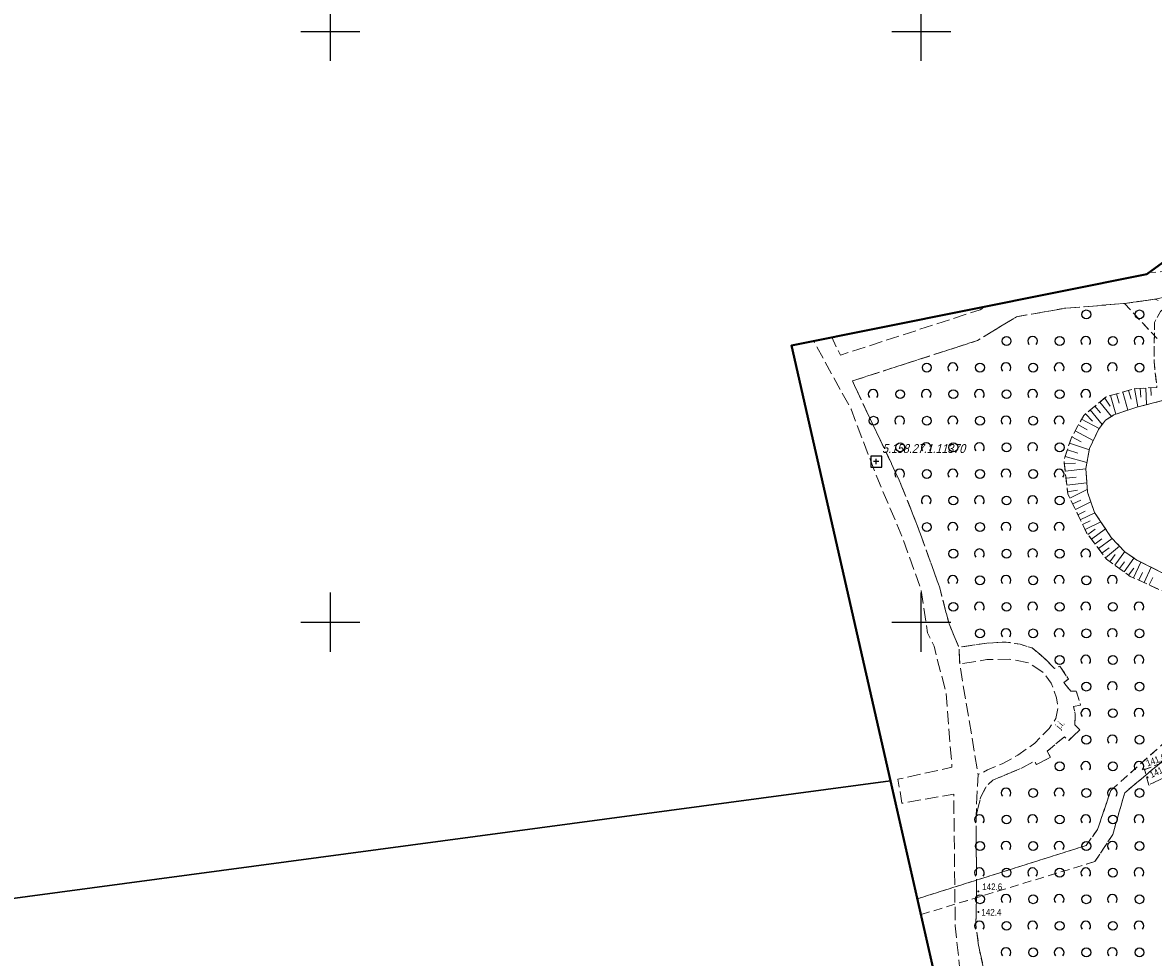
# Model space of a CAD drawing. Header units: metres. Extents: x 5548743 to 5556416, y 5707500 to 5714000.
# Tile 145 of 203: x 5554048 to 5554239, y 5710543 to 5710701. Entities that reach past the tile are written whole.
import ezdxf
from ezdxf.enums import TextEntityAlignment as Align

# ---------------------------------------------------------------- set-up
doc = ezdxf.new("R2010")
doc.units = ezdxf.units.M
doc.header["$MEASUREMENT"] = 0
for name, pattern in [('0.75_0.75', [1.5, 0.75, -0.75]), ('1.5_0.75', [2.25, 1.5, -0.75]), ('2.25_0.75', [3, 2.25, -0.75]), ('219-1000', [0])]:
    doc.linetypes.add(name, pattern=pattern)
doc.layers.get('0').update_dxf_attribs({"color": 2, "linetype": 'CONTINUOUS', "lineweight": 5})
for name, color, linetype in [('000 Inne (niezydentyfikowane)', 7, 'CONTINUOUS'), ('216-obręb ewidencyjny', 7, 'CONTINUOUS'), ('218-kontur użytku gruntowego', 7, 'CONTINUOUS'), ('219-działka ewidencyjna', 7, 'CONTINUOUS'), ('jezdnia', 7, 'CONTINUOUS'), ('jezdnia-Atr17', 7, 'CONTINUOUS'), ('pikieta naturalna', 7, 'CONTINUOUS'), ('pikieta naturalna-Atr2', 7, 'CONTINUOUS'), ('rów melioracyjny (poligon)', 7, 'CONTINUOUS'), ('skarpa nieumocniona', 7, 'CONTINUOUS'), ('Szczegółowa osnowa geodezyjna pozioma', 7, 'CONTINUOUS'), ('Szczegółowa osnowa geodezyjna pozioma-Atr103', 7, 'CONTINUOUS'), ('woda stojąca', 7, 'CONTINUOUS'), ('Wstawianie ramki sekcyjnej z opisem', 7, 'CONTINUOUS'), ('zadrzewienie  zakrzewienie', 7, 'CONTINUOUS')]:
    doc.layers.add(name, color=color, linetype=linetype)
doc.styles.get("Standard").update_dxf_attribs({"font": 'Working1250', "width": 0.75})

# ---------------------------------------------------------------- blocks, each defined once
blk = doc.blocks.new('PW01')
at = {"linetype": 'Continuous', "lineweight": 13}
h = blk.add_hatch(color=0, dxfattribs=at)
edge = h.paths.add_edge_path()
edge.add_arc((0, 0), 0.18, 0, 360)
blk = doc.blocks.new('OTZK1')
at = {"color": 0, "linetype": 'Continuous'}
blk.add_circle((0, 0), 0.75, dxfattribs=at)
blk = doc.blocks.new('OTZK2')
at = {"color": 0, "linetype": 'Continuous'}
blk.add_arc((0, 0), 0.825, 318.85, 221.162, dxfattribs=at)
blk = doc.blocks.new('OSSP')
at = {"color": 0}
for p, q in [((-0.939, 0.938), (-0.939, -0.938)), ((-0.939, 0.938), (-0.939, -0.938)), ((0.936, 0.938), (-0.939, 0.938)), ((0.936, 0.938), (-0.939, 0.938)), ((0.45, 0), (-0.45, 0)), ((0.45, 0), (-0.45, 0)), ((0, -0.45), (0, 0.45)), ((0, -0.45), (0, 0.45)), ((0.936, -0.938), (0.936, 0.938)), ((0.936, -0.938), (0.936, 0.938)), ((-0.939, -0.938), (0.936, -0.938)), ((-0.939, -0.938), (0.936, -0.938))]:
    blk.add_line(p, q, dxfattribs=at)
blk = doc.blocks.new('RAMKA1000K')
at = {"color": 0}
for p, q in [((500, 195), (500, 205)), ((600, 195), (600, 205)), ((495, 200), (505, 200)), ((595, 200), (605, 200)), ((500, 95), (500, 105)), ((600, 95), (600, 105)), ((495, 100), (505, 100)), ((595, 100), (605, 100))]:
    blk.add_line(p, q, dxfattribs=at)

msp = doc.modelspace()

# ---------------------------------------------------------------- linework, layer by layer
at = {"layer": '000 Inne (niezydentyfikowane)', "color": 252, "linetype": 'Continuous', "lineweight": 18, "flags": 128}
for points in [[(5554231.05, 5710637.94), (5554231.95, 5710636.56)], [(5554232.03, 5710638.36), (5554232.95, 5710635.21)], [(5554233.06, 5710638.66), (5554233.51, 5710637.1)], [(5554234.08, 5710638.95), (5554234.97, 5710635.89)], [(5554235.08, 5710639.24), (5554235.52, 5710637.73)], [(5554236.07, 5710639.53), (5554236.63, 5710636.43)], [(5554237.05, 5710639.59), (5554237.13, 5710638.09)], [(5554237.98, 5710639.64), (5554238.13, 5710636.82)], [(5554238.85, 5710639.69), (5554238.92, 5710638.36)], [(5554228.6, 5710635.93), (5554230.63, 5710633.46)], [(5554229.38, 5710636.57), (5554230.34, 5710635.42)], [(5554230.2, 5710637.24), (5554232.18, 5710634.83)], [(5554227.14, 5710634.38), (5554230.11, 5710632.76)], [(5554227.79, 5710635.26), (5554228.96, 5710634.03)], [(5554226.05, 5710632.4), (5554229.11, 5710630.73)], [(5554226.6, 5710633.4), (5554228.1, 5710632.58)], [(5554225.08, 5710630.29), (5554228.44, 5710629.2)], [(5554225.5, 5710631.39), (5554227.06, 5710630.54)], [(5554224.72, 5710629.17), (5554226.47, 5710628.61)], [(5554224.21, 5710626.8), (5554226.12, 5710626.91)], [(5554224.34, 5710628.02), (5554228.02, 5710627.01)], [(5554224.36, 5710625.54), (5554227.83, 5710625.94)], [(5554224.49, 5710624.35), (5554226.21, 5710624.55)], [(5554224.63, 5710623.2), (5554228.01, 5710623.59)], [(5554224.76, 5710622.06), (5554226.42, 5710622.36)], [(5554225.14, 5710621.01), (5554228.1, 5710622.44)], [(5554225.62, 5710620.02), (5554226.99, 5710620.68)], [(5554226.07, 5710619.08), (5554228.7, 5710620.36)], [(5554226.5, 5710618.19), (5554227.76, 5710618.8)], [(5554226.91, 5710617.34), (5554229.36, 5710618.52)], [(5554227.31, 5710616.51), (5554228.59, 5710617.13)], [(5554227.72, 5710615.67), (5554230.4, 5710616.96)], [(5554228.21, 5710614.82), (5554229.42, 5710615.73)], [(5554228.81, 5710614.03), (5554231.18, 5710615.8)], [(5554229.41, 5710613.24), (5554230.57, 5710614.11)], [(5554229.99, 5710612.46), (5554232.3, 5710614.19)], [(5554230.57, 5710611.69), (5554231.77, 5710612.59)], [(5554231.16, 5710610.89), (5554233.53, 5710612.89)], [(5554231.93, 5710610.23), (5554232.82, 5710611.47)], [(5554232.75, 5710609.64), (5554234.42, 5710611.94)], [(5554233.53, 5710609.08), (5554234.37, 5710610.23)], [(5554234.31, 5710608.52), (5554235.99, 5710610.85)], [(5554235.08, 5710607.96), (5554235.95, 5710609.15)], [(5554235.94, 5710607.49), (5554237.15, 5710610.17)], [(5554237.72, 5710606.69), (5554238.9, 5710609.3)], [(5554236.83, 5710607.09), (5554237.43, 5710608.41)], [(5554238.59, 5710606.3), (5554239.17, 5710607.58)]]:
    msp.add_lwpolyline(points, dxfattribs=at)
at = {"layer": '216-obręb ewidencyjny', "color": 4, "linetype": 'Continuous', "lineweight": 35, "flags": 128}
for points in [[(5554045.86, 5710307.34), (5554057.42, 5710394.92), (5554056.73, 5710420.22), (5554062.65, 5710434.58), (5554065.94, 5710439.28), (5554090.31, 5710453.78), (5554118.35, 5710480.93), (5554134.42, 5710494.53), (5554153.7, 5710513.41), (5554206.09, 5710523.49), (5554194.81, 5710573.13), (5554178.04, 5710646.86), (5554238.16, 5710658.89), (5554276.91, 5710687.13), (5554288.24, 5710695.38), (5554272.17, 5710738.55)], [(5554272.17, 5710738.55), (5554288.24, 5710695.38), (5554276.91, 5710687.13), (5554238.16, 5710658.89), (5554178.04, 5710646.86), (5554194.81, 5710573.13), (5554206.09, 5710523.49), (5554153.7, 5710513.41), (5554134.42, 5710494.53), (5554118.35, 5710480.93), (5554090.31, 5710453.78), (5554065.94, 5710439.28), (5554062.65, 5710434.58), (5554056.73, 5710420.22), (5554057.42, 5710394.92), (5554045.86, 5710307.34)]]:
    msp.add_lwpolyline(points, dxfattribs=at)
at = {"layer": '218-kontur użytku gruntowego', "color": 70, "linetype": '1.5_0.75', "lineweight": 18, "flags": 128}
for points in [[(5554276.91, 5710687.13), (5554238.16, 5710658.89)], [(5554238.16, 5710658.89), (5554276.91, 5710687.13)], [(5554238.16, 5710658.89), (5554178.04, 5710646.86)], [(5554178.04, 5710646.86), (5554238.16, 5710658.89)], [(5554239.58, 5710654.68), (5554234.37, 5710653.94)], [(5554234.37, 5710653.94), (5554239.58, 5710654.68)], [(5554234.37, 5710653.94), (5554239.94, 5710648)], [(5554239.94, 5710648), (5554234.37, 5710653.94)], [(5554178.04, 5710646.86), (5554179.24, 5710641.57)], [(5554179.24, 5710641.57), (5554178.04, 5710646.86)], [(5554179.24, 5710641.57), (5554180.36, 5710636.66)], [(5554180.36, 5710636.66), (5554179.24, 5710641.57)], [(5554180.36, 5710636.66), (5554194.81, 5710573.13)], [(5554194.81, 5710573.13), (5554180.36, 5710636.66)], [(5554246.61, 5710584.5), (5554232.08, 5710571.52)], [(5554232.08, 5710571.52), (5554246.61, 5710584.5)], [(5554234.43, 5710571.13), (5554246.65, 5710581.34)], [(5554246.65, 5710581.34), (5554234.43, 5710571.13)], [(5554194.81, 5710573.13), (5553811.3, 5710521.76)], [(5553811.3, 5710521.76), (5554194.81, 5710573.13)], [(5554194.81, 5710573.13), (5554199.34, 5710553.18)], [(5554199.34, 5710553.18), (5554194.81, 5710573.13)], [(5554232.08, 5710571.52), (5554229.82, 5710564.9)], [(5554229.82, 5710564.9), (5554232.08, 5710571.52)], [(5554232.39, 5710564.05), (5554234.43, 5710571.13)], [(5554234.43, 5710571.13), (5554232.39, 5710564.05)], [(5554229.82, 5710564.9), (5554227.89, 5710562.2)], [(5554227.89, 5710562.2), (5554229.82, 5710564.9)], [(5554229.37, 5710559.47), (5554232.39, 5710564.05)], [(5554232.39, 5710564.05), (5554229.37, 5710559.47)], [(5554227.89, 5710562.2), (5554199.34, 5710553.18)], [(5554199.34, 5710553.18), (5554227.89, 5710562.2)], [(5554199.95, 5710550.5), (5554229.37, 5710559.47)], [(5554229.37, 5710559.47), (5554199.95, 5710550.5)], [(5554199.34, 5710553.18), (5554199.95, 5710550.5)], [(5554199.95, 5710550.5), (5554199.34, 5710553.18)], [(5554206.09, 5710523.49), (5554199.95, 5710550.5)], [(5554199.95, 5710550.5), (5554206.09, 5710523.49)]]:
    msp.add_lwpolyline(points, dxfattribs=at)
at = {"layer": '219-działka ewidencyjna', "color": 94, "linetype": '219-1000', "lineweight": 30, "flags": 128}
for points in [[(5554238.16, 5710658.89), (5554276.91, 5710687.13)], [(5554178.04, 5710646.86), (5554238.16, 5710658.89)], [(5554178.04, 5710646.86), (5554194.81, 5710573.13)], [(5554194.81, 5710573.13), (5553811.3, 5710521.76)], [(5554194.81, 5710573.13), (5554206.09, 5710523.49)]]:
    msp.add_lwpolyline(points, dxfattribs=at)
at = {"layer": 'jezdnia', "color": 252, "linetype": '2.25_0.75', "lineweight": 18, "flags": 128}
for points in [[(5554301.85, 5710693.16), (5554292.3, 5710689.13), (5554254.5, 5710663.27), (5554248.46, 5710659.61), (5554238.59, 5710659.21), (5554238.16, 5710658.89), (5554210.82, 5710653.42), (5554209.98, 5710652.89), (5554186.31, 5710645.2), (5554184.85, 5710648.22), (5554181.77, 5710647.6), (5554188.11, 5710636.06), (5554192.45, 5710624.62), (5554196.75, 5710614.47), (5554199.98, 5710605.48), (5554201.06, 5710598.18), (5554202.16, 5710595.91), (5554204.18, 5710588.07), (5554205.19, 5710575.45), (5554196.05, 5710573.4), (5554196.73, 5710569.34), (5554205.49, 5710570.89), (5554205.74, 5710548.57), (5554207.82, 5710529.44), (5554209.66, 5710527.33), (5554211.93, 5710531.51), (5554213.38, 5710532.79), (5554212.56, 5710534.54), (5554210.79, 5710540.34), (5554209.77, 5710544.79), (5554209.22, 5710548.85), (5554209.36, 5710553.78), (5554209.26, 5710567.2), (5554209.62, 5710574.22), (5554206.5, 5710592.93), (5554206.37, 5710595.74), (5554204.7, 5710599.72), (5554203.12, 5710605.81), (5554199.26, 5710616.56), (5554196.26, 5710624.04), (5554188.34, 5710640.83), (5554209.52, 5710647.69), (5554216.14, 5710651.7), (5554224.25, 5710653.14), (5554234.37, 5710653.94), (5554239.58, 5710654.68), (5554250.58, 5710657.15), (5554273.59, 5710672.98), (5554292.99, 5710686.06), (5554292.97, 5710687.18), (5554302.79, 5710691.35), (5554323.51, 5710709.75), (5554326.52, 5710709.16), (5554323.63, 5710713.31), (5554320.22, 5710710.07)], [(5554209.26, 5710567.2), (5554210.07, 5710570.43), (5554211.02, 5710572.24), (5554212.11, 5710573.27), (5554214.51, 5710574.27), (5554217.16, 5710575.38), (5554219.14, 5710576.48), (5554219.52, 5710575.91), (5554221.86, 5710577.12), (5554221.31, 5710578.16), (5554224.21, 5710580.6), (5554224.95, 5710579.98), (5554226.81, 5710581.76), (5554226, 5710582.64), (5554226.06, 5710584.37), (5554225.77, 5710585.73), (5554226.97, 5710585.97), (5554226.23, 5710588.33), (5554225.29, 5710588.3), (5554224.1, 5710589.8), (5554224.92, 5710590.35), (5554223.45, 5710592.57), (5554222.57, 5710592.13), (5554220.69, 5710594.04), (5554218.75, 5710595.63), (5554216.74, 5710596.26), (5554214.37, 5710596.63), (5554211.11, 5710596.45), (5554206.37, 5710595.74), (5554206.5, 5710592.93), (5554211.11, 5710593.66), (5554214.9, 5710593.75), (5554218.18, 5710593.13), (5554220.58, 5710591.56), (5554222, 5710589.7), (5554222.89, 5710587.2), (5554223.14, 5710585.62), (5554222.76, 5710583.71), (5554221.64, 5710582.01), (5554219.23, 5710579.53), (5554216.32, 5710577.46), (5554213.68, 5710576.03), (5554211.23, 5710574.98), (5554209.62, 5710574.22)]]:
    msp.add_lwpolyline(points, close=True, dxfattribs=at)
at = {"layer": 'rów melioracyjny (poligon)', "color": 252, "linetype": '0.75_0.75', "lineweight": 18, "flags": 128}
msp.add_lwpolyline([(5554237.8, 5710575.05), (5554238.49, 5710572.43), (5554244.06, 5710575.11), (5554246.41, 5710577.35), (5554245.17, 5710578.2), (5554244.09, 5710578.28), (5554243.94, 5710577.45)], close=True, dxfattribs=at)
at = {"layer": 'skarpa nieumocniona', "color": 252, "linetype": '1.5_0.75', "lineweight": 18, "flags": 128}
msp.add_lwpolyline([(5554241.07, 5710637.57), (5554241.92, 5710638.34), (5554242.27, 5710640.44), (5554241.78, 5710651.09), (5554241.81, 5710653.76), (5554240.5, 5710652.6), (5554239.46, 5710650.75), (5554239.4, 5710644.13), (5554239.87, 5710639.74), (5554236.1, 5710639.54), (5554231.29, 5710638.14), (5554227.48, 5710635.01), (5554225.34, 5710631.1), (5554224.14, 5710627.4), (5554224.8, 5710621.71), (5554227.97, 5710615.15), (5554231.34, 5710610.66), (5554235.37, 5710607.75), (5554241.41, 5710605.02), (5554243.89, 5710600.81), (5554245.56, 5710596.99), (5554246.43, 5710592.08), (5554247.18, 5710583.79), (5554244.07, 5710578.75), (5554245.25, 5710578.65), (5554249.23, 5710583.8), (5554249.18, 5710594.78), (5554247.88, 5710600.35), (5554245.65, 5710604.89), (5554244.54, 5710606.36), (5554243.25, 5710607.12), (5554236.46, 5710610.52), (5554234.44, 5710611.92), (5554232.15, 5710614.35), (5554229.31, 5710618.59), (5554228.13, 5710622.02), (5554227.83, 5710626), (5554228.47, 5710629.38), (5554230.01, 5710632.63), (5554231.15, 5710634.17), (5554232.61, 5710635.1), (5554236.5, 5710636.4)], close=True, dxfattribs=at)
msp.add_lwpolyline([(5554241.07, 5710637.57), (5554241.92, 5710638.34), (5554242.27, 5710640.44), (5554241.78, 5710651.09), (5554241.81, 5710653.76), (5554240.5, 5710652.6), (5554239.46, 5710650.75), (5554239.4, 5710644.13), (5554239.87, 5710639.74), (5554236.1, 5710639.54), (5554231.29, 5710638.14), (5554227.48, 5710635.01), (5554225.34, 5710631.1), (5554224.14, 5710627.4), (5554224.8, 5710621.71), (5554227.97, 5710615.15), (5554231.34, 5710610.66), (5554235.37, 5710607.75), (5554241.41, 5710605.02), (5554243.89, 5710600.81), (5554245.56, 5710596.99), (5554246.43, 5710592.08), (5554247.18, 5710583.79), (5554244.07, 5710578.75), (5554245.25, 5710578.65), (5554249.23, 5710583.8), (5554249.18, 5710594.78), (5554247.88, 5710600.35), (5554245.65, 5710604.89), (5554244.54, 5710606.36), (5554243.25, 5710607.12), (5554236.46, 5710610.52), (5554234.44, 5710611.92), (5554232.15, 5710614.35), (5554229.31, 5710618.59), (5554228.13, 5710622.02), (5554227.83, 5710626), (5554228.47, 5710629.38), (5554230.01, 5710632.63), (5554231.15, 5710634.17), (5554232.61, 5710635.1), (5554236.5, 5710636.4)], close=True, dxfattribs=at)
at = {"layer": 'woda stojąca', "color": 141, "linetype": 'Continuous', "lineweight": 18, "flags": 128}
msp.add_lwpolyline([(5554241.07, 5710637.57), (5554236.5, 5710636.4), (5554232.61, 5710635.1), (5554231.15, 5710634.17), (5554230.01, 5710632.63), (5554228.47, 5710629.38), (5554227.83, 5710626), (5554228.13, 5710622.02), (5554229.31, 5710618.59), (5554232.15, 5710614.35), (5554234.44, 5710611.92), (5554236.46, 5710610.52), (5554243.25, 5710607.12)], dxfattribs=at)
at = {"layer": 'zadrzewienie  zakrzewienie', "color": 252, "linetype": '1.5_0.75', "lineweight": 18, "flags": 128}
msp.add_lwpolyline([(5554234.7, 5710533.19), (5554245.25, 5710535.4), (5554254.45, 5710538.4), (5554265.09, 5710543.16), (5554264.99, 5710543.5), (5554256.25, 5710548.22), (5554252.27, 5710550.62), (5554250.56, 5710552.65), (5554248.92, 5710556.62), (5554247.4, 5710564.93), (5554247.51, 5710576.75), (5554246.75, 5710577.8), (5554246.41, 5710577.35), (5554244.06, 5710575.11), (5554238.49, 5710572.43), (5554237.8, 5710575.05), (5554243.94, 5710577.45), (5554244.09, 5710578.28), (5554244.07, 5710578.75), (5554247.18, 5710583.79), (5554246.43, 5710592.08), (5554245.56, 5710596.99), (5554243.89, 5710600.81), (5554241.41, 5710605.02), (5554235.37, 5710607.75), (5554231.34, 5710610.66), (5554227.97, 5710615.15), (5554224.8, 5710621.71), (5554224.14, 5710627.4), (5554225.34, 5710631.1), (5554227.48, 5710635.01), (5554231.29, 5710638.14), (5554236.1, 5710639.54), (5554239.87, 5710639.74), (5554239.4, 5710644.13), (5554239.46, 5710650.75), (5554240.5, 5710652.6), (5554241.81, 5710653.76), (5554239.58, 5710654.68), (5554234.37, 5710653.94), (5554224.25, 5710653.14), (5554216.14, 5710651.7), (5554209.52, 5710647.69), (5554188.34, 5710640.83), (5554196.26, 5710624.04), (5554199.26, 5710616.56), (5554203.12, 5710605.81), (5554204.7, 5710599.72), (5554206.37, 5710595.74), (5554211.11, 5710596.45), (5554214.37, 5710596.63), (5554216.74, 5710596.26), (5554218.75, 5710595.63), (5554220.69, 5710594.04), (5554222.57, 5710592.13), (5554223.45, 5710592.57), (5554224.92, 5710590.35), (5554224.1, 5710589.8), (5554225.29, 5710588.3), (5554226.23, 5710588.33), (5554226.97, 5710585.97), (5554225.77, 5710585.73), (5554226.06, 5710584.37), (5554226, 5710582.64), (5554226.81, 5710581.76), (5554224.95, 5710579.98), (5554224.21, 5710580.6), (5554221.31, 5710578.16), (5554221.86, 5710577.12), (5554219.52, 5710575.91), (5554219.14, 5710576.48), (5554217.16, 5710575.38), (5554214.51, 5710574.27), (5554212.11, 5710573.27), (5554211.02, 5710572.24), (5554210.07, 5710570.43), (5554209.26, 5710567.2), (5554209.36, 5710553.78), (5554209.22, 5710548.85), (5554209.77, 5710544.79), (5554210.79, 5710540.34), (5554212.56, 5710534.54), (5554213.38, 5710532.79), (5554211.93, 5710531.51), (5554224.88, 5710531.96), (5554224.79, 5710533.5), (5554227.82, 5710533.76), (5554227.98, 5710532.26)], close=True, dxfattribs=at)

# ---------------------------------------------------------------- block references
at = {"layer": 'pikieta naturalna', "color": 252, "linetype": 'Continuous', "lineweight": 13}
for p in [(5554237.8, 5710575.05), (5554238.28, 5710573.72), (5554209.65, 5710554.43), (5554209.66, 5710550.94)]:
    msp.add_blockref('PW01', p, dxfattribs=at)
at = {"layer": 'Szczegółowa osnowa geodezyjna pozioma', "color": 252, "linetype": 'Continuous', "lineweight": 13}
msp.add_blockref('OSSP', (5554192.374, 5710627.189), dxfattribs=at)
at = {"layer": 'Wstawianie ramki sekcyjnej z opisem', "color": 8, "linetype": 'Continuous', "lineweight": 5}
msp.add_blockref('RAMKA1000K', (5553600, 5710500), dxfattribs=at)
msp.add_blockref('RAMKA1000K', (5553600, 5710500), dxfattribs=at)
msp.add_blockref('RAMKA1000K', (5553600, 5710500), dxfattribs=at)
msp.add_blockref('RAMKA1000K', (5553600, 5710500), dxfattribs=at)
at = {"layer": 'zadrzewienie  zakrzewienie', "color": 3, "linetype": 'Continuous', "lineweight": 18}
for name, p in [('OTZK1', (5554227.926, 5710652.096)), ('OTZK1', (5554236.926, 5710652.096)), ('OTZK1', (5554214.426, 5710647.596)), ('OTZK2', (5554218.839, 5710647.562)), ('OTZK1', (5554223.426, 5710647.596)), ('OTZK2', (5554227.839, 5710647.562)), ('OTZK1', (5554232.426, 5710647.596)), ('OTZK2', (5554236.839, 5710647.562)), ('OTZK1', (5554200.926, 5710643.096)), ('OTZK2', (5554205.339, 5710643.062)), ('OTZK1', (5554209.926, 5710643.096)), ('OTZK2', (5554214.339, 5710643.062)), ('OTZK1', (5554218.926, 5710643.096)), ('OTZK2', (5554223.339, 5710643.062)), ('OTZK1', (5554227.926, 5710643.096)), ('OTZK2', (5554232.339, 5710643.062)), ('OTZK1', (5554236.926, 5710643.096)), ('OTZK2', (5554191.839, 5710638.562)), ('OTZK1', (5554196.426, 5710638.596)), ('OTZK2', (5554200.839, 5710638.562)), ('OTZK1', (5554205.426, 5710638.596)), ('OTZK2', (5554209.839, 5710638.562)), ('OTZK1', (5554214.426, 5710638.596)), ('OTZK2', (5554218.839, 5710638.562)), ('OTZK1', (5554223.426, 5710638.596)), ('OTZK2', (5554227.839, 5710638.562)), ('OTZK1', (5554191.926, 5710634.096)), ('OTZK2', (5554196.339, 5710634.062)), ('OTZK1', (5554200.926, 5710634.096)), ('OTZK2', (5554205.339, 5710634.062)), ('OTZK1', (5554209.926, 5710634.096)), ('OTZK2', (5554214.339, 5710634.062)), ('OTZK1', (5554218.926, 5710634.096)), ('OTZK2', (5554223.339, 5710634.062)), ('OTZK1', (5554196.426, 5710629.596)), ('OTZK2', (5554200.839, 5710629.562)), ('OTZK1', (5554205.426, 5710629.596)), ('OTZK2', (5554209.839, 5710629.562)), ('OTZK1', (5554214.426, 5710629.596)), ('OTZK2', (5554218.839, 5710629.562)), ('OTZK1', (5554223.426, 5710629.596)), ('OTZK2', (5554196.339, 5710625.062)), ('OTZK1', (5554200.926, 5710625.096)), ('OTZK2', (5554205.339, 5710625.062)), ('OTZK1', (5554209.926, 5710625.096)), ('OTZK2', (5554214.339, 5710625.062)), ('OTZK1', (5554218.926, 5710625.096)), ('OTZK2', (5554223.339, 5710625.062)), ('OTZK2', (5554200.839, 5710620.562)), ('OTZK1', (5554205.426, 5710620.596)), ('OTZK2', (5554209.839, 5710620.562)), ('OTZK1', (5554214.426, 5710620.596)), ('OTZK2', (5554218.839, 5710620.562)), ('OTZK1', (5554223.426, 5710620.596)), ('OTZK1', (5554200.926, 5710616.096)), ('OTZK2', (5554205.339, 5710616.062)), ('OTZK1', (5554209.926, 5710616.096)), ('OTZK2', (5554214.339, 5710616.062)), ('OTZK1', (5554218.926, 5710616.096)), ('OTZK2', (5554223.339, 5710616.062)), ('OTZK1', (5554205.426, 5710611.596)), ('OTZK2', (5554209.839, 5710611.562)), ('OTZK1', (5554214.426, 5710611.596)), ('OTZK2', (5554218.839, 5710611.562)), ('OTZK1', (5554223.426, 5710611.596)), ('OTZK2', (5554227.839, 5710611.562)), ('OTZK2', (5554205.339, 5710607.062)), ('OTZK1', (5554209.926, 5710607.096)), ('OTZK2', (5554214.339, 5710607.062)), ('OTZK1', (5554218.926, 5710607.096)), ('OTZK2', (5554223.339, 5710607.062)), ('OTZK1', (5554227.926, 5710607.096)), ('OTZK2', (5554232.339, 5710607.062)), ('OTZK2', (5554209.839, 5710602.562)), ('OTZK2', (5554218.839, 5710602.562)), ('OTZK2', (5554227.839, 5710602.562)), ('OTZK2', (5554236.839, 5710602.562)), ('OTZK1', (5554205.426, 5710602.596)), ('OTZK1', (5554214.426, 5710602.596)), ('OTZK1', (5554223.426, 5710602.596)), ('OTZK1', (5554232.426, 5710602.596)), ('OTZK1', (5554209.926, 5710598.096)), ('OTZK2', (5554214.339, 5710598.062)), ('OTZK1', (5554218.926, 5710598.096)), ('OTZK2', (5554223.339, 5710598.062)), ('OTZK1', (5554227.926, 5710598.096)), ('OTZK2', (5554232.339, 5710598.062)), ('OTZK1', (5554236.926, 5710598.096)), ('OTZK1', (5554223.426, 5710593.596)), ('OTZK2', (5554227.839, 5710593.562)), ('OTZK1', (5554232.426, 5710593.596)), ('OTZK2', (5554236.839, 5710593.562)), ('OTZK2', (5554232.339, 5710589.062)), ('OTZK1', (5554227.926, 5710589.096)), ('OTZK1', (5554236.926, 5710589.096)), ('OTZK2', (5554227.839, 5710584.562)), ('OTZK1', (5554232.426, 5710584.596)), ('OTZK2', (5554236.839, 5710584.562)), ('OTZK1', (5554227.926, 5710580.096)), ('OTZK2', (5554232.339, 5710580.062)), ('OTZK1', (5554236.926, 5710580.096)), ('OTZK1', (5554223.426, 5710575.596)), ('OTZK2', (5554227.839, 5710575.562)), ('OTZK1', (5554232.426, 5710575.596)), ('OTZK2', (5554236.839, 5710575.562)), ('OTZK2', (5554214.339, 5710571.062)), ('OTZK1', (5554218.926, 5710571.096)), ('OTZK2', (5554223.339, 5710571.062)), ('OTZK1', (5554227.926, 5710571.096)), ('OTZK2', (5554232.339, 5710571.062)), ('OTZK1', (5554236.926, 5710571.096)), ('OTZK2', (5554209.839, 5710566.562)), ('OTZK1', (5554214.426, 5710566.596)), ('OTZK2', (5554218.839, 5710566.562)), ('OTZK1', (5554223.426, 5710566.596)), ('OTZK2', (5554227.839, 5710566.562)), ('OTZK1', (5554232.426, 5710566.596)), ('OTZK2', (5554236.839, 5710566.562)), ('OTZK1', (5554209.926, 5710562.096)), ('OTZK2', (5554214.339, 5710562.062)), ('OTZK1', (5554218.926, 5710562.096)), ('OTZK2', (5554223.339, 5710562.062)), ('OTZK1', (5554227.926, 5710562.096)), ('OTZK2', (5554232.339, 5710562.062)), ('OTZK1', (5554236.926, 5710562.096)), ('OTZK2', (5554209.839, 5710557.562)), ('OTZK1', (5554214.426, 5710557.596)), ('OTZK2', (5554218.839, 5710557.562)), ('OTZK1', (5554223.426, 5710557.596)), ('OTZK2', (5554227.839, 5710557.562)), ('OTZK1', (5554232.426, 5710557.596)), ('OTZK2', (5554236.839, 5710557.562)), ('OTZK1', (5554209.926, 5710553.096)), ('OTZK2', (5554214.339, 5710553.062)), ('OTZK1', (5554218.926, 5710553.096)), ('OTZK2', (5554223.339, 5710553.062)), ('OTZK1', (5554227.926, 5710553.096)), ('OTZK2', (5554232.339, 5710553.062)), ('OTZK1', (5554236.926, 5710553.096)), ('OTZK2', (5554209.839, 5710548.562)), ('OTZK1', (5554214.426, 5710548.596)), ('OTZK2', (5554218.839, 5710548.562)), ('OTZK1', (5554223.426, 5710548.596)), ('OTZK2', (5554227.839, 5710548.562)), ('OTZK1', (5554232.426, 5710548.596)), ('OTZK2', (5554236.839, 5710548.562)), ('OTZK2', (5554214.339, 5710544.062)), ('OTZK1', (5554218.926, 5710544.096)), ('OTZK2', (5554223.339, 5710544.062)), ('OTZK1', (5554227.926, 5710544.096)), ('OTZK2', (5554232.339, 5710544.062)), ('OTZK1', (5554236.926, 5710544.096))]:
    msp.add_blockref(name, p, dxfattribs=at)

# ---------------------------------------------------------------- texts
at = {"layer": 'jezdnia-Atr17', "color": 252, "width": 0.9}
msp.add_text('j.i.', height=1.125, rotation=50.541, dxfattribs=at).set_placement((5554223.49, 5710581.79))
at = {"layer": 'pikieta naturalna-Atr2', "color": 252, "width": 0.9}
for s, rotation, p in [('141.8', 19.976, (5554238.3, 5710575.56)), ('141.3', 24.367, (5554238.95, 5710573.62))]:
    msp.add_text(s, height=1.125, rotation=rotation, dxfattribs=at).set_placement(p)
for s, p in [('142.6', (5554210.31, 5710554.64)), ('142.4', (5554210.17, 5710550.33))]:
    msp.add_text(s, height=1.125, dxfattribs=at).set_placement(p)
at = {"layer": 'Szczegółowa osnowa geodezyjna pozioma-Atr103', "color": 252, "oblique": 15, "width": 0.9}
msp.add_text('5.158.27.1.11370', height=1.5, dxfattribs=at).set_placement((5554193.374, 5710628.189), align=Align.BOTTOM_LEFT)

doc.saveas('drawing.dxf')
